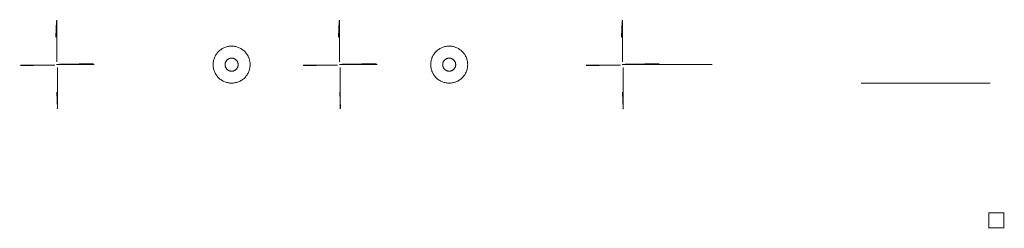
# Model space of a CAD drawing. Header units: millimetres. Extents: x -147 to 305, y -75 to 21.
import ezdxf

# ---------------------------------------------------------------- set-up
doc = ezdxf.new("R2010")
doc.units = ezdxf.units.MM
for name, color, linetype, lineweight, true_color in [('bulb', 7, 'Continuous', 0, 0xcce4ff), ('czarny metal', 7, 'Continuous', 0, 0x525252), ('gwint metal', 7, 'Continuous', 0, 0xa0a0a0), ('ramka drewno', 7, 'Continuous', 0, 0x804000), ('żarnik', 7, 'Continuous', 0, 0xff8040)]:
    doc.layers.add(name, color=color, linetype=linetype, lineweight=lineweight, true_color=true_color)

msp = doc.modelspace()

# ---------------------------------------------------------------- linework, layer by layer
at = {"layer": 'bulb'}
for p, q in [((-113.2, 0, 66.57), (-130, 0, 66.68)), ((16.8, 0, 66.57), (0, 0, 66.68)), ((146.8, 0, 66.57), (130, 0, 66.68))]:
    msp.add_line(p, q, dxfattribs=at)
for points, weights, knots in [([(-130.46, 0, -26.57), (-129.12, 0, -26.58), (-127.77, 0, -26.6), (-126.09, 0, -26.61), (-126.1, 0, -28.86), (-126.11, 0, -31.12), (-127.8, 0, -31.1), (-129.14, 0, -31.09), (-130.49, 0, -31.08)], [1, 1, 1, 0.707106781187, 1, 0.707106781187, 1, 1, 1], [0, 0, 0, 1, 1, 1.5, 1.5, 2, 2, 3, 3, 3]), ([(-130.13, 0, 40.17), (-129.55, 0, 40.16), (-128.97, 0, 40.16), (-129.13, 0, 7.35), (-129.3, 0, -25.46), (-129.3, 0, -26.58), (-130.15, 0, -26.58), (-130.31, 0, -26.57), (-130.47, 0, -26.57)], [1, 1, 1, 1, 1, 0.707106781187, 1, 1, 1], [0.699772, 0.699772, 0.699772, 1.390347, 1.390347, 30.521936, 30.521936, 31.521936, 31.521936, 31.712511, 31.712511, 31.712511]), ([(-130, 0, 66.9), (-127.73, 0, 66.88), (-125.47, 0, 66.86), (-125.53, 0, 55.74), (-125.58, 0, 44.63), (-125.6, 0, 40.13), (-128.97, 0, 40.16), (-129.55, 0, 40.16), (-130.13, 0, 40.17)], [1, 1, 1, 1, 1, 0.707106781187, 1, 1, 1], [2.413781, 2.413781, 2.413781, 5.104356, 5.104356, 14.971983, 14.971983, 15.971983, 15.971983, 16.662558, 16.662558, 16.662558]), ([(-0.46, 0, -26.57), (0.88, 0, -26.58), (2.23, 0, -26.6), (3.91, 0, -26.61), (3.9, 0, -28.86), (3.89, 0, -31.12), (2.2, 0, -31.1), (0.86, 0, -31.09), (-0.49, 0, -31.08)], [1, 1, 1, 0.707106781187, 1, 0.707106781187, 1, 1, 1], [0, 0, 0, 1, 1, 1.5, 1.5, 2, 2, 3, 3, 3]), ([(-0.13, 0, 40.17), (0.45, 0, 40.16), (1.03, 0, 40.16), (0.87, 0, 7.35), (0.7, 0, -25.46), (0.7, 0, -26.58), (-0.15, 0, -26.58), (-0.31, 0, -26.57), (-0.47, 0, -26.57)], [1, 1, 1, 1, 1, 0.707106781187, 1, 1, 1], [0.699772, 0.699772, 0.699772, 1.390347, 1.390347, 30.521936, 30.521936, 31.521936, 31.521936, 31.712511, 31.712511, 31.712511]), ([(0, 0, 66.9), (2.27, 0, 66.88), (4.53, 0, 66.86), (4.47, 0, 55.74), (4.42, 0, 44.63), (4.4, 0, 40.13), (1.03, 0, 40.16), (0.45, 0, 40.16), (-0.13, 0, 40.17)], [1, 1, 1, 1, 1, 0.707106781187, 1, 1, 1], [2.413781, 2.413781, 2.413781, 5.104356, 5.104356, 14.971983, 14.971983, 15.971983, 15.971983, 16.662558, 16.662558, 16.662558]), ([(129.54, 0, -26.57), (130.88, 0, -26.58), (132.23, 0, -26.6), (133.91, 0, -26.61), (133.9, 0, -28.86), (133.89, 0, -31.12), (132.2, 0, -31.1), (130.86, 0, -31.09), (129.51, 0, -31.08)], [1, 1, 1, 0.707106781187, 1, 0.707106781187, 1, 1, 1], [0, 0, 0, 1, 1, 1.5, 1.5, 2, 2, 3, 3, 3]), ([(129.87, 0, 40.17), (130.45, 0, 40.16), (131.03, 0, 40.16), (130.87, 0, 7.35), (130.7, 0, -25.46), (130.7, 0, -26.58), (129.85, 0, -26.58), (129.69, 0, -26.57), (129.53, 0, -26.57)], [1, 1, 1, 1, 1, 0.707106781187, 1, 1, 1], [0.699772, 0.699772, 0.699772, 1.390347, 1.390347, 30.521936, 30.521936, 31.521936, 31.521936, 31.712511, 31.712511, 31.712511]), ([(130, 0, 66.9), (132.27, 0, 66.88), (134.53, 0, 66.86), (134.47, 0, 55.74), (134.42, 0, 44.63), (134.4, 0, 40.13), (131.03, 0, 40.16), (130.45, 0, 40.16), (129.87, 0, 40.17)], [1, 1, 1, 1, 1, 0.707106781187, 1, 1, 1], [2.413781, 2.413781, 2.413781, 5.104356, 5.104356, 14.971983, 14.971983, 15.971983, 15.971983, 16.662558, 16.662558, 16.662558])]:
    msp.add_rational_spline(points, weights, degree=2, knots=knots, dxfattribs=at)
msp.add_open_spline([(146.8, 0, 66.57), (150.23, 0, 65.94), (149.57, 0, 54.56), (149.91, 0, 41.07), (156.72, 0, 32.5), (159.69, 0, 27.88), (168.82, 0, 15.56), (172.59, 0, -2.38), (166.26, 0, -29.5), (150.52, 0, -39.75), (143.77, 0, -44.88), (129.71, 0, -45.04)], degree=3, dxfattribs=at)
at = {"layer": 'czarny metal'}
for points in [[(-41.5, 0, 670), (-41.5, 8.5, 670), (-50, 8.5, 670), (-58.5, 8.5, 670), (-58.5, 0, 670), (-58.5, -8.5, 670), (-50, -8.5, 670), (-41.5, -8.5, 670), (-41.5, 0, 670)], [(58.5, 0, 670), (58.5, 8.5, 670), (50, 8.5, 670), (41.5, 8.5, 670), (41.5, 0, 670), (41.5, -8.5, 670), (50, -8.5, 670), (58.5, -8.5, 670), (58.5, 0, 670)], [(-47, 0, 146.78), (-47, 3, 146.78), (-50, 3, 146.78), (-53, 3, 146.78), (-53, 0, 146.78), (-53, -3, 146.78), (-50, -3, 146.78), (-47, -3, 146.78), (-47, 0, 146.78)], [(53, 0, 146.78), (53, 3, 146.78), (50, 3, 146.78), (47, 3, 146.78), (47, 0, 146.78), (47, -3, 146.78), (50, -3, 146.78), (53, -3, 146.78), (53, 0, 146.78)]]:
    msp.add_rational_spline(points, [1, 0.707106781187, 1, 0.707106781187, 1, 0.707106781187, 1, 0.707106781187, 1], degree=2, knots=[0, 0, 0, 0.25, 0.25, 0.5, 0.5, 0.75, 0.75, 1, 1, 1], dxfattribs=at)
msp.add_open_spline([(296.61, -8.5, 17.12), (298, -8.5, 17.12), (298, -8.5), (240, -8.5), (240, -8.5, 17.12), (241.66, -8.5, 17.12), (241.66, -8.5, 1.25), (296.61, -8.5, 1.25), (296.61, -8.5, 17.12)], degree=1, knots=[225.361476, 225.361476, 226.747869, 243.868361, 301.868361, 318.988853, 320.644487, 336.510177, 391.468149, 407.333839, 407.333839], dxfattribs=at)
at = {"layer": 'gwint metal'}
for p, q in [((-113.17, 0, 66.78), (-130, 0, 66.9)), ((-114.64, 0, 72.68), (-113.13, 0, 72.67)), ((-113.13, 0, 72.67), (-113.17, 0, 66.78)), ((16.83, 0, 66.78), (0, 0, 66.9)), ((15.36, 0, 72.68), (16.87, 0, 72.67)), ((16.87, 0, 72.67), (16.83, 0, 66.78)), ((146.83, 0, 66.78), (130, 0, 66.9)), ((145.36, 0, 72.68), (146.87, 0, 72.67)), ((146.87, 0, 72.67), (146.83, 0, 66.78))]:
    msp.add_line(p, q, dxfattribs=at)
for points in [[(-130.41, 20.15, 32.75), (-130.39, 20.63, 35.6), (-130.38, 19.8, 38.34), (-130.37, 15.62, 39.86), (-130.37, 8.07, 39.91), (-130.37, 1.27, 39.91)], [(-0.41, 20.15, 32.75), (-0.39, 20.63, 35.6), (-0.38, 19.8, 38.34), (-0.37, 15.62, 39.86), (-0.37, 8.07, 39.91), (-0.37, 1.27, 39.91)], [(129.59, 20.15, 32.75), (129.61, 20.63, 35.6), (129.62, 19.8, 38.34), (129.63, 15.62, 39.86), (129.63, 8.07, 39.91), (129.63, 1.27, 39.91)], [(-129.75, 0, 103.27), (-127.93, 0, 103.26), (-125.35, 0, 102.76), (-123.22, 0, 101.02), (-120.95, 0, 98.16), (-119.97, 0, 95.95), (-116.41, 0, 92.91), (-114.51, 0, 91.49), (-114.52, 0, 90.18), (-114.64, 0, 72.68)], [(-113.52, 0.17, 32.6), (-113.1, 0.17, 35.45), (-113.78, 0.17, 38.19), (-117.25, 0.17, 39.74), (-123.52, 0.17, 39.85), (-129.18, 0.17, 39.9)], [(0.25, 0, 103.27), (2.07, 0, 103.26), (4.65, 0, 102.76), (6.78, 0, 101.02), (9.05, 0, 98.16), (10.03, 0, 95.95), (13.59, 0, 92.91), (15.49, 0, 91.49), (15.48, 0, 90.18), (15.36, 0, 72.68)], [(16.48, 0.17, 32.6), (16.9, 0.17, 35.45), (16.22, 0.17, 38.19), (12.75, 0.17, 39.74), (6.48, 0.17, 39.85), (0.82, 0.17, 39.9)], [(130.25, 0, 103.27), (132.07, 0, 103.26), (134.65, 0, 102.76), (136.78, 0, 101.02), (139.05, 0, 98.16), (140.03, 0, 95.95), (143.59, 0, 92.91), (145.49, 0, 91.49), (145.48, 0, 90.18), (145.36, 0, 72.68)], [(146.48, 0.17, 32.6), (146.9, 0.17, 35.45), (146.22, 0.17, 38.19), (142.75, 0.17, 39.74), (136.48, 0.17, 39.85), (130.82, 0.17, 39.9)], [(-147.02, -0.17, 32.9), (-147.41, -0.17, 35.75), (-146.7, -0.17, 38.48), (-143.22, -0.17, 39.98), (-136.94, -0.17, 39.97), (-131.29, -0.17, 39.92)], [(-130.13, -20.15, 32.75), (-130.11, -20.63, 35.6), (-130.1, -19.8, 38.34), (-130.09, -15.62, 39.86), (-130.09, -8.07, 39.91), (-130.09, -1.27, 39.91)], [(-17.02, -0.17, 32.9), (-17.41, -0.17, 35.75), (-16.7, -0.17, 38.48), (-13.22, -0.17, 39.98), (-6.94, -0.17, 39.97), (-1.29, -0.17, 39.92)], [(-0.13, -20.15, 32.75), (-0.11, -20.63, 35.6), (-0.1, -19.8, 38.34), (-0.09, -15.62, 39.86), (-0.09, -8.07, 39.91), (-0.09, -1.27, 39.91)], [(112.98, -0.17, 32.9), (112.59, -0.17, 35.75), (113.3, -0.17, 38.48), (116.78, -0.17, 39.98), (123.06, -0.17, 39.97), (128.71, -0.17, 39.92)], [(129.87, -20.15, 32.75), (129.89, -20.63, 35.6), (129.9, -19.8, 38.34), (129.91, -15.62, 39.86), (129.91, -8.07, 39.91), (129.91, -1.27, 39.91)]]:
    msp.add_open_spline(points, degree=3, dxfattribs=at)
at = {"layer": 'ramka drewno'}
msp.add_line((146.8, 0, 66.57), (130, 0, 66.68), dxfattribs=at)
msp.add_rational_spline([(151.98, 0, 108), (151.98, 0, 113), (146.98, 0, 113), (138.49, 0, 113), (130, 0, 113), (130, 0, 81.43), (130, 0, 49.85), (140.99, 0, 49.85), (151.98, 0, 49.85), (151.98, 0, 78.93), (151.98, 0, 108)], [1, 0.707106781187, 1, 1, 1, 1, 1, 1, 1, 1, 1], degree=2, knots=[0, 0, 0, 1, 1, 17.977075, 17.977075, 81.125855, 81.125855, 103.10293, 103.10293, 161.25171, 161.25171, 161.25171], dxfattribs=at)
for points, knots in [([(298, -75, -21.5), (298, -68, -21.5), (298, -68, 38.5), (298, -75, 38.5), (298, -75, -21.5)], [0, 0, 7, 67, 74, 134, 134]), ([(298, -75, -1.5), (298, -68, -1.5), (298, -68, 18.5), (298, -75, 18.5), (298, -75, -1.5)], [0, 0, 7, 27, 34, 54, 54]), ([(305, -75, -1.35), (305, -68, -1.35), (305, -68, 18.37), (305, -75, 18.37), (305, -75, -1.35)], [0, 0, 7, 26.716653, 33.716653, 53.433306, 53.433306]), ([(298, -68, -21.5), (305, -68, -21.5), (305, -68, 38.5), (298, -68, 38.5), (298, -68, -21.5)], [0, 0, 7, 67, 74, 134, 134]), ([(298, -75, 18.5), (305, -75, 18.5), (305, -75, 38.5), (298, -75, 38.5), (298, -75, 18.5)], [0, 0, 7, 27, 34, 54, 54]), ([(298, -75, -21.5), (305, -75, -21.5), (305, -75, -1.5), (298, -75, -1.5), (298, -75, -21.5)], [0, 0, 7, 27, 34, 54, 54])]:
    msp.add_open_spline(points, degree=1, knots=knots, dxfattribs=at)
at = {"layer": 'żarnik'}
for p, q in [((-130.85, 12.62, -3.8), (-130.55, 20.15, 41.05)), ((-0.85, 12.62, -3.8), (-0.55, 20.15, 41.05)), ((129.15, 12.62, -3.8), (129.45, 20.15, 41.05)), ((-120.08, 0.34, -3.88), (-113.52, 0.34, 40.94)), ((9.92, 0.34, -3.88), (16.48, 0.34, 40.94)), ((139.92, 0.34, -3.88), (146.48, 0.34, 40.94)), ((-141.06, -0.34, -3.74), (-147.02, -0.34, 41.16)), ((-11.06, -0.34, -3.74), (-17.02, -0.34, 41.16)), ((118.94, -0.34, -3.74), (112.98, -0.34, 41.16)), ((-130.29, -12.62, -3.81), (-129.99, -20.15, 41.05)), ((-0.29, -12.62, -3.81), (0.01, -20.15, 41.05)), ((129.71, -12.62, -3.81), (130.01, -20.15, 41.05))]:
    msp.add_line(p, q, dxfattribs=at)

doc.saveas('drawing.dxf')
